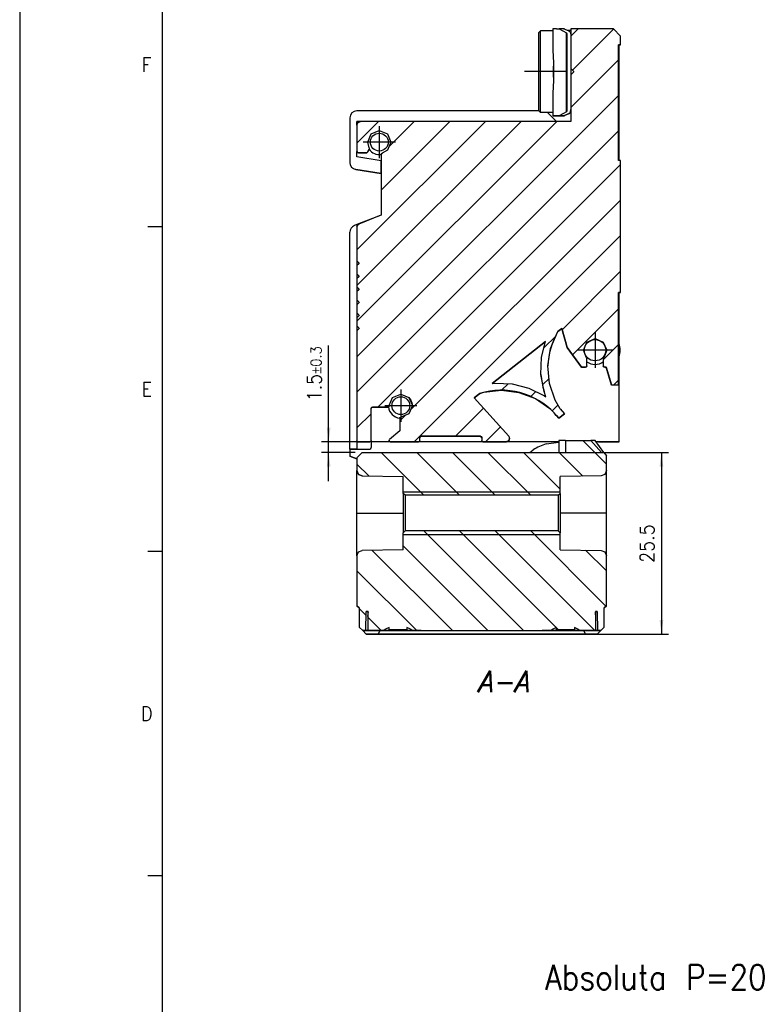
# Model space of a CAD drawing. Header units: millimetres. Extents: x -285 to 1770, y -283 to 203.
# Tile 2 of 30: x -285 to -183, y -93 to 45. Entities that reach past the tile are written whole.
import ezdxf

# ---------------------------------------------------------------- set-up
doc = ezdxf.new("R2010")
doc.units = ezdxf.units.MM
doc.linetypes.add('DOT_CENTER', pattern=[14, 12, -1, 0, -1])
doc.layers.add('1', color=7, linetype='Continuous')
doc.styles.add('CONVERTER_11', font='txt.shx', dxfattribs={"width": 0.9})
doc.styles.add('CONVERTER_14', font='txt.shx', dxfattribs={"width": 0.9, "oblique": 15})
doc.dimstyles.new('ME10_DIM_22', dxfattribs={"dimtxt": 2, "dimasz": 2, "dimexe": 1, "dimexo": 1, "dimgap": 1, "dimtad": 1, "dimdec": 1, "dimdsep": 46, "dimtxsty": 'CONVERTER_11', "dimsah": 1, "dimcen": 0.09, "dimclrd": 2, "dimclre": 2, "dimclrt": 2, "dimadec": 0, "dimazin": 0, "dimtfac": 1, "dimtdec": 4, "dimtix": 1, "dimtmove": 0, "dimatfit": 3, "dimfxl": 1, "dimtolj": 1, "dimtzin": 0, "dimarcsym": 0})
doc.dimstyles.new('ME10_DIM_23', dxfattribs={"dimtxt": 2, "dimasz": 2, "dimexe": 1, "dimexo": 1, "dimgap": 1, "dimtad": 1, "dimdsep": 46, "dimtxsty": 'CONVERTER_11', "dimsah": 1, "dimcen": 0.09, "dimclrd": 2, "dimclre": 2, "dimclrt": 2, "dimadec": 0, "dimazin": 0, "dimtol": 1, "dimtp": 0.3, "dimtm": 0.3, "dimtfac": 0.75, "dimtdec": 1, "dimtix": 1, "dimtmove": 0, "dimatfit": 3, "dimfxl": 1, "dimtolj": 1, "dimtzin": 0, "dimarcsym": 0})
pattern_1 = [(-45, (0, 0), (2.5, 2.5), [])]

# ---------------------------------------------------------------- blocks, each defined once
blk = doc.blocks.new('Marco_a2', base_point=(304.21, -212.02))
at = {"layer": '1', "color": 7, "linetype": 'Continuous'}
blk.add_line((-264.79, 197.98), (-264.79, -212.02), dxfattribs=at)
at = {"layer": '1', "color": 2, "linetype": 'Continuous'}
for p, q in [((-284.79, 79.98), (-284.79, -217.02)), ((-264.79, 15.76), (-266.79, 15.76)), ((-264.79, -29.8), (-266.79, -29.8)), ((-264.79, -75.35), (-266.79, -75.35))]:
    blk.add_line(p, q, dxfattribs=at)
at = {"layer": '1', "color": 2, "char_height": 2, "attachment_point": 4, "line_spacing_factor": 1.20048, "style": 'CONVERTER_11'}
for s, insert in [('F', (-267.69, 38.54)), ('E', (-267.69, -7.02)), ('D', (-267.78, -52.58))]:
    blk.add_mtext(s, dxfattribs=dict(at, insert=insert))
blk = doc.blocks.new('Top', base_point=(304.21, -212.02))
blk.add_blockref('Marco_a2', (304.21, -212.02))
blk = doc.blocks.new('CABEZA__2', base_point=(-237.46, -41.42))
at = {"linetype": 'Continuous'}
h = blk.add_hatch(dxfattribs=at)
h.set_pattern_fill('_USER', color=3, scale=3.535534, angle=-45, pattern_type=0)
h.set_pattern_definition(pattern_1)
h.paths.add_polyline_path([(-230.96, -21.67), (-230.96, -19.27), (-236.72, -19.19), (-237.24, -18.98), (-237.46, -18.44), (-237.46, -16.67), (-236.71, -15.92), (-208.2, -15.92), (-208.2, -14.21), (-204.66, -14.21), (-203.15, -15.92), (-202.8, -15.92), (-202.46, -16.38), (-202.46, -18.44), (-202.68, -18.98), (-203.2, -19.19), (-208.96, -19.27), (-208.96, -21.67), (-209.21, -21.92), (-230.71, -21.92)])
h = blk.add_hatch(dxfattribs=at)
h.set_pattern_fill('_USER', color=3, scale=3.535534, angle=-45, pattern_type=0)
h.set_pattern_definition(pattern_1)
h.paths.add_polyline_path([(-230.96, -27.17), (-230.96, -29.57), (-236.72, -29.65), (-237.24, -29.87), (-237.46, -30.4), (-237.46, -37.42), (-237.16, -37.72), (-237.16, -40.42), (-236.66, -40.92), (-236.23, -40.92), (-236.16, -38.22), (-235.91, -38.22), (-235.91, -40.92), (-233.78, -40.92), (-233.38, -40.68), (-232.96, -40.47), (-232.96, -40.82), (-230.45, -40.82), (-230.45, -40.47), (-230.04, -40.68), (-229.63, -40.92), (-210.28, -40.92), (-209.88, -40.68), (-209.46, -40.47), (-209.46, -40.82), (-206.95, -40.82), (-206.95, -40.47), (-206.54, -40.68), (-206.13, -40.92), (-204.01, -40.92), (-204.01, -38.22), (-203.76, -38.22), (-203.69, -40.92), (-203.26, -40.92), (-202.76, -40.42), (-202.76, -37.72), (-202.46, -37.42), (-202.46, -30.4), (-202.68, -29.87), (-203.2, -29.65), (-208.96, -29.57), (-208.96, -27.17), (-209.21, -26.92), (-230.71, -26.92)])
at = {"color": 7, "linetype": 'Continuous'}
for p, q in [((-209.13, -14.21), (-209.13, -15.92)), ((-208.2, -14.21), (-204.66, -14.21)), ((-208.2, -14.21), (-208.2, -15.92)), ((-204.04, -14.21), (-204.66, -14.21)), ((-204.66, -14.21), (-203.15, -15.92)), ((-202.8, -15.92), (-204.04, -14.21)), ((-236.71, -15.92), (-237.46, -16.67)), ((-236.71, -15.92), (-208.2, -15.92)), ((-203.15, -15.92), (-202.8, -15.92)), ((-202.8, -15.92), (-202.46, -16.38)), ((-202.46, -18.44), (-202.46, -16.38)), ((-237.46, -16.67), (-237.46, -18.44)), ((-237.46, -24.42), (-237.46, -18.44)), ((-237.46, -18.44), (-237.24, -18.98)), ((-237.24, -18.98), (-237.46, -18.44)), ((-237.24, -18.98), (-236.72, -19.19)), ((-236.72, -19.19), (-237.24, -18.98)), ((-236.72, -19.19), (-230.96, -19.27)), ((-236.72, -19.19), (-230.96, -19.27)), ((-230.96, -21.67), (-230.96, -19.27)), ((-203.2, -19.19), (-208.96, -19.27)), ((-203.2, -19.19), (-208.96, -19.27)), ((-208.96, -21.67), (-208.96, -19.27)), ((-202.68, -18.98), (-203.2, -19.19)), ((-202.68, -18.98), (-203.2, -19.19)), ((-202.46, -18.44), (-202.68, -18.98)), ((-202.46, -18.44), (-202.68, -18.98)), ((-202.46, -24.42), (-202.46, -18.44)), ((-230.71, -21.92), (-230.96, -21.67)), ((-230.96, -21.67), (-230.96, -27.17)), ((-230.71, -21.92), (-230.71, -26.92)), ((-209.21, -21.92), (-230.71, -21.92)), ((-209.21, -21.92), (-208.96, -21.67)), ((-209.21, -21.92), (-209.21, -26.92)), ((-208.96, -21.67), (-208.96, -27.17)), ((-237.46, -24.42), (-236.72, -24.42)), ((-237.46, -30.4), (-237.46, -24.42)), ((-236.72, -24.42), (-230.96, -24.42)), ((-203.2, -24.42), (-208.96, -24.42)), ((-202.46, -24.42), (-203.2, -24.42)), ((-202.46, -30.4), (-202.46, -24.42)), ((-230.71, -26.92), (-230.96, -27.17)), ((-230.96, -29.57), (-230.96, -27.17)), ((-209.21, -26.92), (-230.71, -26.92)), ((-209.21, -26.92), (-208.96, -27.17)), ((-208.96, -29.57), (-208.96, -27.17)), ((-237.46, -30.4), (-237.24, -29.87)), ((-237.46, -30.4), (-237.46, -37.42)), ((-237.24, -29.87), (-236.72, -29.65)), ((-230.96, -29.57), (-236.72, -29.65)), ((-208.96, -29.57), (-203.2, -29.65)), ((-203.2, -29.65), (-202.68, -29.87)), ((-202.68, -29.87), (-202.46, -30.4)), ((-202.46, -37.42), (-202.46, -30.4)), ((-237.46, -37.42), (-237.16, -37.72)), ((-237.16, -37.72), (-237.46, -37.42)), ((-237.16, -37.72), (-237.46, -37.42)), ((-237.46, -37.42), (-237.16, -37.72)), ((-237.16, -37.72), (-237.16, -40.42)), ((-236.23, -40.92), (-236.16, -38.22)), ((-236.23, -40.92), (-236.16, -38.22)), ((-236.16, -38.22), (-235.91, -38.22)), ((-235.97, -38.22), (-236.16, -38.22)), ((-236.16, -38.22), (-236.16, -38.22)), ((-235.95, -38.57), (-235.99, -38.92)), ((-235.91, -38.22), (-235.97, -38.22)), ((-235.91, -38.27), (-235.95, -38.57)), ((-235.91, -40.92), (-235.91, -38.22)), ((-204.01, -38.22), (-204.01, -40.92)), ((-203.94, -38.22), (-204.01, -38.22)), ((-204.01, -38.22), (-203.76, -38.22)), ((-203.97, -38.57), (-204.01, -38.27)), ((-203.93, -38.92), (-203.97, -38.57)), ((-203.76, -38.22), (-203.94, -38.22)), ((-203.76, -38.22), (-203.69, -40.92)), ((-203.76, -38.22), (-203.69, -40.92)), ((-203.76, -38.22), (-203.76, -38.22)), ((-202.46, -37.42), (-202.76, -37.72)), ((-202.46, -37.42), (-202.76, -37.72)), ((-202.76, -37.72), (-202.46, -37.42)), ((-202.76, -37.72), (-202.46, -37.42)), ((-202.76, -40.42), (-202.76, -37.72)), ((-235.99, -38.92), (-235.91, -38.92)), ((-235.91, -38.92), (-235.99, -38.92)), ((-204.01, -38.92), (-203.93, -38.92)), ((-237.16, -40.42), (-236.66, -40.92)), ((-237.16, -40.42), (-237.16, -40.42)), ((-236.66, -40.92), (-237.16, -40.42)), ((-236.66, -40.92), (-236.16, -41.42)), ((-236.66, -40.92), (-236.66, -40.92)), ((-234.22, -40.92), (-236.66, -40.92)), ((-236.66, -40.92), (-236.16, -41.42)), ((-236.66, -40.92), (-236.23, -40.92)), ((-236.23, -40.92), (-236.23, -40.92)), ((-236.23, -40.92), (-233.38, -40.92)), ((-236.16, -41.42), (-234.51, -41.42)), ((-203.76, -41.42), (-236.16, -41.42)), ((-235.91, -40.92), (-235.91, -40.92)), ((-235.91, -40.92), (-233.78, -40.92)), ((-234.51, -41.42), (-234.22, -40.92)), ((-233.38, -40.68), (-233.78, -40.92)), ((-232.96, -40.47), (-233.38, -40.68)), ((-232.96, -40.82), (-232.96, -40.47)), ((-230.45, -40.82), (-232.96, -40.82)), ((-231.71, -40.92), (-229.63, -40.92)), ((-230.45, -40.47), (-230.45, -40.82)), ((-230.04, -40.68), (-230.45, -40.47)), ((-229.63, -40.92), (-230.04, -40.68)), ((-229.63, -40.92), (-210.28, -40.92)), ((-209.88, -40.68), (-210.28, -40.92)), ((-209.46, -40.47), (-209.88, -40.68)), ((-209.46, -40.82), (-209.46, -40.47)), ((-206.95, -40.82), (-209.46, -40.82)), ((-208.21, -40.92), (-206.13, -40.92)), ((-206.54, -40.68), (-206.95, -40.47)), ((-206.95, -40.47), (-206.95, -40.82)), ((-206.13, -40.92), (-206.54, -40.68)), ((-206.53, -40.92), (-203.69, -40.92)), ((-206.13, -40.92), (-204.01, -40.92)), ((-205.69, -40.92), (-205.41, -41.42)), ((-203.26, -40.92), (-205.69, -40.92)), ((-205.41, -41.42), (-203.76, -41.42)), ((-204.01, -40.92), (-204.01, -40.92)), ((-203.76, -41.42), (-203.26, -40.92)), ((-203.76, -41.42), (-203.26, -40.92)), ((-203.69, -40.92), (-203.69, -40.92)), ((-203.69, -40.92), (-203.26, -40.92)), ((-202.76, -40.42), (-203.26, -40.92)), ((-203.26, -40.92), (-202.76, -40.42)), ((-203.26, -40.92), (-203.26, -40.92)), ((-202.76, -40.42), (-202.76, -40.42))]:
    blk.add_line(p, q, dxfattribs=at)
for points, knots in [([(-208.2, -14.21), (-208.38, -14.21), (-208.69, -14.21), (-209, -14.21), (-209.13, -14.21)], [0, 0, 0, 0, 0.5416641, 0.9298081, 0.9298081, 0.9298081, 0.9298081]), ([(-235.91, -40.92), (-235.86, -40.92), (-235.76, -40.92), (-235.52, -40.92), (-235.15, -40.92), (-234.63, -40.92), (-234, -40.92), (-233.53, -40.92), (-233.29, -40.92)], [0, 0, 0, 0, 0.133957, 0.319313, 0.708311, 1.23432, 1.879507, 2.622001, 2.622001, 2.622001, 2.622001]), ([(-229.86, -41.42), (-229.89, -41.42), (-230, -41.42), (-230.26, -41.42), (-230.66, -41.42), (-231.19, -41.42), (-231.8, -41.42), (-232.46, -41.42), (-233.11, -41.42), (-233.73, -41.42), (-234.24, -41.42), (-234.68, -41.42), (-234.87, -41.42), (-235.11, -41.42), (-234.87, -41.42), (-234.68, -41.42), (-234.24, -41.42), (-233.73, -41.42), (-233.11, -41.42), (-232.46, -41.42), (-231.8, -41.42), (-231.19, -41.42), (-230.66, -41.42), (-230.26, -41.42), (-230, -41.42), (-229.89, -41.42), (-229.86, -41.42)], [0, 0, 0, 0, 0.088594, 0.348334, 0.761523, 1.3, 1.927071, 2.6, 3.272929, 3.9, 4.438477, 4.851666, 5.111406, 5.2, 5.288594, 5.548334, 5.961523, 6.5, 7.127071, 7.8, 8.472929, 9.1, 9.638477, 10.051666, 10.311407, 10.4, 10.4, 10.4, 10.4]), ([(-234.96, -40.92), (-234.92, -40.92), (-234.78, -40.92), (-234.46, -40.92), (-233.95, -40.92), (-233.3, -40.92), (-232.53, -40.92), (-231.71, -40.92), (-230.89, -40.92), (-230.12, -40.92), (-229.48, -40.92), (-228.93, -40.92), (-228.69, -40.92), (-228.4, -40.92), (-228.69, -40.92), (-228.93, -40.92), (-229.48, -40.92), (-230.12, -40.92), (-230.89, -40.92), (-231.71, -40.92), (-232.53, -40.92), (-233.3, -40.92), (-233.95, -40.92), (-234.46, -40.92), (-234.78, -40.92), (-234.92, -40.92), (-234.96, -40.92)], [0, 0, 0, 0, 0.110742, 0.435417, 0.951904, 1.625, 2.408838, 3.25, 4.091162, 4.875, 5.548096, 6.064583, 6.389258, 6.5, 6.610742, 6.935417, 7.451904, 8.125, 8.908838, 9.75, 10.591162, 11.375, 12.048096, 12.564583, 12.889258, 13, 13, 13, 13]), ([(-234.51, -41.42), (-232.96, -41.42), (-229.79, -41.42), (-224.94, -41.42), (-219.96, -41.42), (-214.97, -41.42), (-210.12, -41.42), (-206.95, -41.42), (-205.41, -41.42)], [0, 0, 0, 0, 4.624775, 9.518238, 14.54789, 19.577542, 24.471006, 29.09578, 29.09578, 29.09578, 29.09578]), ([(-233.78, -40.92), (-233.63, -40.92), (-233.3, -40.92), (-232.8, -40.92), (-232.26, -40.92), (-231.89, -40.92), (-231.71, -40.92)], [0, 0, 0, 0, 0.461686, 0.971482, 1.514173, 2.07356, 2.07356, 2.07356, 2.07356]), ([(-233.29, -40.92), (-231.87, -40.92), (-228.95, -40.92), (-224.51, -40.92), (-219.96, -40.92), (-215.41, -40.92), (-210.96, -40.92), (-208.05, -40.92), (-206.63, -40.92)], [0, 0, 0, 0, 4.261438, 8.739822, 13.327993, 17.916165, 22.394549, 26.655987, 26.655987, 26.655987, 26.655987]), ([(-232.96, -40.82), (-232.76, -40.82), (-232.34, -40.82), (-231.71, -40.82), (-231.07, -40.82), (-230.66, -40.82), (-230.45, -40.82)], [0, 0, 0, 0, 0.610559, 1.25586, 1.901161, 2.51172, 2.51172, 2.51172, 2.51172]), ([(-211.46, -40.92), (-211.42, -40.92), (-211.28, -40.92), (-210.96, -40.92), (-210.45, -40.92), (-209.8, -40.92), (-209.03, -40.92), (-208.21, -40.92), (-207.39, -40.92), (-206.62, -40.92), (-205.98, -40.92), (-205.43, -40.92), (-205.19, -40.92), (-204.9, -40.92), (-205.19, -40.92), (-205.43, -40.92), (-205.98, -40.92), (-206.62, -40.92), (-207.39, -40.92), (-208.21, -40.92), (-209.03, -40.92), (-209.8, -40.92), (-210.45, -40.92), (-210.96, -40.92), (-211.28, -40.92), (-211.42, -40.92), (-211.46, -40.92)], [0, 0, 0, 0, 0.110742, 0.435417, 0.951904, 1.625, 2.408838, 3.25, 4.091162, 4.875, 5.548096, 6.064583, 6.389258, 6.5, 6.610742, 6.935417, 7.451904, 8.125, 8.908838, 9.75, 10.591162, 11.375, 12.048096, 12.564583, 12.889258, 13, 13, 13, 13]), ([(-210.28, -40.92), (-210.13, -40.92), (-209.8, -40.92), (-209.3, -40.92), (-208.76, -40.92), (-208.39, -40.92), (-208.21, -40.92)], [0, 0, 0, 0, 0.461686, 0.971482, 1.514173, 2.07356, 2.07356, 2.07356, 2.07356]), ([(-204.86, -41.42), (-204.89, -41.42), (-205, -41.42), (-205.26, -41.42), (-205.66, -41.42), (-206.19, -41.42), (-206.8, -41.42), (-207.46, -41.42), (-208.11, -41.42), (-208.73, -41.42), (-209.24, -41.42), (-209.68, -41.42), (-209.87, -41.42), (-210.11, -41.42), (-209.87, -41.42), (-209.68, -41.42), (-209.24, -41.42), (-208.73, -41.42), (-208.11, -41.42), (-207.46, -41.42), (-206.8, -41.42), (-206.19, -41.42), (-205.66, -41.42), (-205.26, -41.42), (-205, -41.42), (-204.89, -41.42), (-204.86, -41.42)], [0, 0, 0, 0, 0.088594, 0.348334, 0.761523, 1.3, 1.927071, 2.6, 3.272929, 3.9, 4.438477, 4.851666, 5.111406, 5.2, 5.288594, 5.548334, 5.961523, 6.5, 7.127071, 7.8, 8.472929, 9.1, 9.638477, 10.051666, 10.311407, 10.4, 10.4, 10.4, 10.4]), ([(-209.46, -40.82), (-209.26, -40.82), (-208.84, -40.82), (-208.21, -40.82), (-207.57, -40.82), (-207.16, -40.82), (-206.95, -40.82)], [0, 0, 0, 0, 0.610559, 1.25586, 1.901161, 2.51172, 2.51172, 2.51172, 2.51172]), ([(-206.63, -40.92), (-206.38, -40.92), (-205.92, -40.92), (-205.28, -40.92), (-204.76, -40.92), (-204.4, -40.92), (-204.16, -40.92), (-204.05, -40.92), (-204.01, -40.92)], [0, 0, 0, 0, 0.742494, 1.387681, 1.91369, 2.302688, 2.488044, 2.622001, 2.622001, 2.622001, 2.622001])]:
    blk.add_open_spline(points, degree=3, knots=knots, dxfattribs=at)
at = {"layer": '1', "color": 30, "linetype": 'Continuous'}
for p, q in [((-230.96, -21.42), (-208.96, -21.42)), ((-230.96, -27.42), (-208.96, -27.42))]:
    blk.add_line(p, q, dxfattribs=at)
blk = doc.blocks.new('REGLA__3', base_point=(-238.46, -16.81))
at = {"linetype": 'Continuous'}
h = blk.add_hatch(dxfattribs=at)
h.set_pattern_fill('_USER', color=3, scale=3.535534, angle=45, pattern_type=0)
h.set_pattern_definition([(45, (0, 0), (-2.5, 2.5), [])])
h.paths.add_polyline_path([(-237.31, 30.43), (-237.46, 30.08), (-237.46, 26.38), (-237.4, 26.24), (-237.26, 26.18), (-236.17, 26.18), (-236.03, 26.24), (-236, 26.28), (-235.75, 26.7), (-235.73, 26.8), (-235.75, 26.9), (-235.95, 27.68), (-235.48, 28.83), (-234.33, 29.31), (-233.18, 28.83), (-232.7, 27.68), (-233.18, 26.53), (-233.93, 26.11), (-234.02, 26.06), (-234.06, 26), (-234.06, 17.45), (-237.14, 16.22), (-237.31, 16.11), (-237.46, 15.76), (-237.46, 11.03), (-237.19, 10.75), (-237.16, 10.68), (-237.19, 10.61), (-237.46, 10.34), (-237.46, 9.19), (-237.19, 8.92), (-237.16, 8.85), (-237.19, 8.78), (-237.46, 8.51), (-237.46, 7.36), (-237.19, 7.09), (-237.16, 7.02), (-237.19, 6.95), (-237.46, 6.68), (-237.46, 5.53), (-237.19, 5.26), (-237.16, 5.18), (-237.19, 5.11), (-237.46, 4.84), (-237.46, 3.69), (-237.19, 3.42), (-237.16, 3.35), (-237.19, 3.28), (-237.46, 3.01), (-237.46, 1.86), (-237.19, 1.59), (-237.16, 1.52), (-237.19, 1.45), (-237.46, 1.18), (-237.46, -14.22), (-237.4, -14.36), (-237.26, -14.42), (-235.66, -14.42), (-235.52, -14.36), (-235.46, -14.22), (-235.46, -9.72), (-235.4, -9.58), (-235.26, -9.52), (-233.14, -9.52), (-233, -9.46), (-232.94, -9.32), (-232.46, -8.17), (-231.31, -7.7), (-230.16, -8.17), (-229.69, -9.32), (-230.16, -10.47), (-231.29, -10.95), (-231.43, -11.01), (-231.46, -11.04), (-231.46, -12.87), (-232.89, -14.07), (-232.9, -14.08), (-232.96, -14.22), (-232.9, -14.36), (-232.76, -14.42), (-228.86, -14.42), (-228.72, -14.36), (-228.66, -14.22), (-228.66, -13.82), (-228.6, -13.68), (-228.46, -13.62), (-220.16, -13.62), (-220.02, -13.68), (-219.96, -13.82), (-219.96, -14.22), (-219.9, -14.36), (-219.76, -14.42), (-216.54, -14.42), (-216.18, -14.27), (-216.04, -13.92), (-216.17, -13.59), (-221, -8.21), (-220.24, -7.61), (-219.64, -7.45), (-217.19, -7.16), (-214.74, -7.46), (-212.43, -8.34), (-210.41, -9.75), (-209.74, -10.4), (-209.52, -10.72), (-209.48, -10.69), (-209.14, -11.1), (-208.36, -10.48), (-208.95, -9.78), (-209.66, -8.54), (-210.45, -6.21), (-210.66, -3.75), (-210.28, -1.31), (-209.32, 0.97), (-209.26, 1.07), (-208.73, 1.49), (-207.97, -1.16), (-205.96, -3.92), (-205.39, -3.92), (-205.24, -3.86), (-205.19, -3.72), (-205.19, -2.77), (-205.24, -2.63), (-205.66, -1.54), (-205.18, -0.39), (-204.04, 0.08), (-202.89, -0.39), (-202.41, -1.54), (-202.83, -2.63), (-202.89, -2.77), (-202.89, -3.72), (-202.83, -3.86), (-202.69, -3.92), (-202.47, -3.92), (-201.76, -6.42), (-200.76, -6.42), (-200.76, 6.58), (-200.46, 6.58), (-200.46, 25.08), (-200.76, 25.08), (-200.76, 41.33), (-200.46, 41.33), (-200.46, 42.58), (-201.46, 43.58), (-207.46, 43.58), (-207.46, 38.02), (-207.09, 37.65), (-207.06, 37.58), (-207.09, 37.51), (-207.46, 37.14), (-207.46, 30.58), (-236.96, 30.58)])
h.paths.add_polyline_path([(-218.12, -6.19), (-215.69, -6.26), (-213.33, -6.85), (-211.16, -7.93), (-210.95, -8.07), (-211.2, -7.32), (-211.64, -4.93), (-211.55, -2.5), (-211.01, -0.31), (-218.49, -6.23)], flags=16)
at = {"color": 7, "linetype": 'Continuous'}
for p, q in [((-211.71, 43.33), (-211.96, 43.08)), ((-211.96, 35.79), (-211.96, 43.08)), ((-209.96, 43.33), (-211.71, 43.33)), ((-211.71, 35.71), (-211.71, 43.33)), ((-209.96, 43.58), (-209.96, 40.41)), ((-209.46, 43.58), (-209.96, 43.58)), ((-209.46, 43.58), (-209.08, 43.58)), ((-208.46, 43.58), (-209.08, 43.58)), ((-209.08, 43.58), (-208.06, 43.04)), ((-207.66, 43.27), (-208.46, 43.58)), ((-208.36, 43.58), (-208.46, 43.58)), ((-208.36, 43.54), (-208.36, 43.58)), ((-208.03, 42.99), (-208.06, 43.04)), ((-208.06, 31.92), (-208.06, 43.04)), ((-207.96, 42.87), (-208.03, 42.99)), ((-207.96, 41.58), (-207.96, 42.87)), ((-207.46, 43.37), (-207.93, 43.37)), ((-207.66, 43.27), (-207.56, 43.16)), ((-207.56, 43.16), (-207.5, 43.02)), ((-207.5, 43.02), (-207.49, 42.99)), ((-207.49, 42.99), (-207.46, 42.68)), ((-207.46, 43.58), (-207.46, 38.02)), ((-201.46, 43.58), (-207.46, 43.58)), ((-200.46, 42.58), (-201.46, 43.58)), ((-207.96, 33.38), (-207.96, 41.58)), ((-200.46, 41.33), (-200.46, 42.58)), ((-209.96, 40.41), (-209.96, 40.31)), ((-209.96, 40.31), (-209.95, 39.97)), ((-200.76, 41.33), (-200.46, 41.33)), ((-200.66, 41.32), (-200.76, 41.33)), ((-200.46, 41.33), (-200.76, 41.33)), ((-200.76, 41.33), (-200.46, 41.33)), ((-200.76, 25.08), (-200.76, 41.33)), ((-200.46, 41.33), (-200.66, 41.32)), ((-200.66, 25.08), (-200.66, 41.32)), ((-200.46, 41.33), (-200.46, 41.33)), ((-209.95, 39.97), (-209.87, 38.52)), ((-209.87, 38.52), (-209.86, 38.33)), ((-209.86, 36.82), (-209.86, 38.33)), ((-209.86, 38.33), (-209.86, 36.82)), ((-207.09, 37.65), (-207.46, 38.02)), ((-207.46, 38.02), (-207.46, 38.02)), ((-207.46, 38.02), (-207.09, 37.65)), ((-207.46, 38.02), (-207.46, 37.14)), ((-207.46, 37.14), (-207.09, 37.51)), ((-207.09, 37.65), (-207.06, 37.58)), ((-207.06, 37.58), (-207.09, 37.51)), ((-209.87, 36.63), (-209.95, 35.18)), ((-209.86, 36.82), (-209.87, 36.63)), ((-207.46, 37.14), (-207.46, 30.58)), ((-211.96, 32.08), (-211.96, 35.79)), ((-211.71, 31.83), (-211.71, 35.71)), ((-209.95, 35.18), (-209.96, 34.84)), ((-209.96, 34.84), (-209.96, 34.74)), ((-209.96, 34.74), (-209.96, 31.38)), ((-207.96, 32.08), (-207.96, 33.38)), ((-211.96, 32.07), (-237.46, 32.07)), ((-211.71, 31.83), (-211.96, 32.08)), ((-209.96, 31.83), (-211.71, 31.83)), ((-209.46, 30.58), (-210.71, 31.83)), ((-208.06, 31.92), (-209.08, 31.38)), ((-208.06, 31.92), (-208.03, 31.96)), ((-208.03, 31.96), (-207.96, 32.08)), ((-207.56, 31.8), (-207.5, 31.94)), ((-207.5, 31.94), (-207.56, 31.8)), ((-207.5, 31.94), (-207.49, 31.96)), ((-207.49, 31.96), (-207.5, 31.94)), ((-207.49, 31.96), (-207.46, 32.27)), ((-207.46, 32.27), (-207.49, 31.96)), ((-238.46, 31.07), (-238.46, 24.82)), ((-237.46, 30.58), (-236.97, 30.57)), ((-236.97, 30.57), (-237.46, 30.58)), ((-237.46, 30.08), (-237.46, 30.58)), ((-237.46, 30.08), (-237.31, 30.43)), ((-237.31, 30.43), (-236.96, 30.58)), ((-207.46, 30.58), (-236.96, 30.58)), ((-209.72, 31.38), (-209.96, 31.38)), ((-209.96, 31.38), (-209.46, 31.38)), ((-209.96, 31.38), (-209.72, 31.38)), ((-209.46, 31.38), (-209.96, 31.38)), ((-209.08, 31.38), (-209.46, 31.38)), ((-209.08, 31.38), (-209.46, 31.38)), ((-208.46, 31.38), (-209.08, 31.38)), ((-209.06, 31.38), (-208.46, 31.38)), ((-208.46, 31.38), (-209.06, 31.38)), ((-208.46, 31.38), (-207.66, 31.68)), ((-207.66, 31.68), (-208.36, 31.41)), ((-208.36, 31.38), (-208.36, 31.41)), ((-207.66, 31.68), (-207.56, 31.8)), ((-207.56, 31.8), (-207.66, 31.68)), ((-237.46, 30.08), (-237.46, 26.38)), ((-235.48, 28.83), (-234.33, 29.31)), ((-234.33, 29.31), (-233.18, 28.83)), ((-235.95, 27.68), (-235.48, 28.83)), ((-235.75, 26.9), (-235.95, 27.68)), ((-233.18, 28.83), (-232.7, 27.68)), ((-232.7, 27.68), (-233.18, 26.53)), ((-237.4, 26.24), (-237.46, 26.38)), ((-237.46, 25.59), (-237.46, 26.37)), ((-236, 26.28), (-236.03, 26.24)), ((-236, 26.28), (-235.75, 26.7)), ((-235.77, 26.67), (-236, 26.27)), ((-235.75, 26.7), (-235.77, 26.67)), ((-235.75, 26.9), (-235.73, 26.8)), ((-235.73, 26.8), (-235.75, 26.7)), ((-235.74, 26.74), (-235.75, 26.7)), ((-235.73, 26.79), (-235.74, 26.74)), ((-235.73, 26.8), (-235.73, 26.79)), ((-233.18, 26.53), (-233.93, 26.11)), ((-234.08, 25.03), (-237.46, 25.59)), ((-237.26, 26.18), (-237.4, 26.24)), ((-237.26, 26.18), (-236.17, 26.18)), ((-236.17, 26.17), (-237.26, 26.17)), ((-236.03, 26.24), (-236.17, 26.18)), ((-234.08, 23.26), (-234.08, 25.03)), ((-234.06, 26), (-234.02, 26.06)), ((-234.06, 26), (-234.06, 17.45)), ((-234.02, 26.06), (-233.93, 26.11)), ((-200.46, 25.08), (-200.76, 25.08)), ((-200.46, 6.58), (-200.46, 25.08)), ((-234.08, 23.26), (-237.62, 23.84)), ((-237.62, 23.84), (-234.08, 23.26)), ((-234.08, 23.26), (-234.08, 17.44)), ((-234.08, 17.44), (-237.46, 16.1)), ((-237.14, 16.22), (-234.06, 17.45)), ((-237.46, 16.1), (-237.83, 15.95)), ((-237.46, 15.76), (-237.31, 16.11)), ((-237.46, 16.1), (-237.46, 15.76)), ((-237.46, 15.76), (-237.46, 11.03)), ((-237.31, 16.11), (-237.14, 16.22)), ((-238.46, -15.42), (-238.46, 15.02)), ((-237.46, 11.03), (-237.46, 11.02)), ((-237.46, 11.03), (-237.19, 10.75)), ((-237.46, 11.02), (-237.46, 10.34)), ((-237.19, 10.75), (-237.46, 11.02)), ((-237.19, 10.61), (-237.46, 10.34)), ((-237.46, 10.34), (-237.46, 9.19)), ((-237.19, 10.75), (-237.16, 10.68)), ((-237.19, 10.75), (-237.16, 10.68)), ((-237.16, 10.68), (-237.19, 10.61)), ((-237.19, 8.92), (-237.46, 9.19)), ((-237.46, 9.19), (-237.46, 8.51)), ((-237.46, 9.19), (-237.46, 9.19)), ((-237.46, 9.19), (-237.19, 8.92)), ((-237.19, 8.78), (-237.46, 8.51)), ((-237.46, 8.51), (-237.46, 7.36)), ((-237.19, 8.92), (-237.16, 8.85)), ((-237.19, 8.92), (-237.16, 8.85)), ((-237.16, 8.85), (-237.19, 8.78)), ((-237.46, 7.35), (-237.46, 7.36)), ((-237.46, 7.36), (-237.19, 7.09)), ((-237.46, 7.35), (-237.46, 6.68)), ((-237.19, 7.08), (-237.46, 7.35)), ((-237.19, 6.95), (-237.46, 6.68)), ((-237.19, 7.09), (-237.16, 7.02)), ((-237.19, 7.08), (-237.16, 7.02)), ((-237.16, 7.02), (-237.19, 6.95)), ((-237.46, 6.68), (-237.46, 5.53)), ((-200.76, 6.58), (-200.46, 6.58)), ((-200.76, -6.42), (-200.76, 6.58)), ((-200.66, 6.57), (-200.76, 6.57)), ((-200.46, 6.57), (-200.66, 6.57)), ((-200.66, -14.42), (-200.66, 6.57)), ((-200.46, 6.57), (-200.46, 6.58)), ((-237.46, 5.53), (-237.19, 5.26)), ((-237.46, 5.53), (-237.46, 5.52)), ((-237.46, 5.52), (-237.46, 4.84)), ((-237.19, 5.25), (-237.46, 5.52)), ((-237.19, 5.11), (-237.46, 4.84)), ((-237.46, 4.84), (-237.46, 3.69)), ((-237.19, 5.26), (-237.16, 5.18)), ((-237.19, 5.25), (-237.16, 5.18)), ((-237.16, 5.18), (-237.19, 5.11)), ((-237.46, 3.69), (-237.46, 3.01)), ((-237.46, 3.69), (-237.46, 3.69)), ((-237.19, 3.42), (-237.46, 3.69)), ((-237.46, 3.69), (-237.19, 3.42)), ((-237.19, 3.28), (-237.46, 3.01)), ((-237.46, 3.01), (-237.46, 1.86)), ((-237.19, 3.42), (-237.16, 3.35)), ((-237.19, 3.42), (-237.16, 3.35)), ((-237.16, 3.35), (-237.19, 3.28)), ((-237.19, 1.58), (-237.46, 1.86)), ((-237.46, 1.86), (-237.19, 1.59)), ((-237.46, 1.86), (-237.46, 1.86)), ((-237.46, 1.86), (-237.46, 1.18)), ((-237.19, 1.45), (-237.46, 1.18)), ((-237.19, 1.59), (-237.16, 1.52)), ((-237.19, 1.58), (-237.16, 1.52)), ((-237.16, 1.52), (-237.19, 1.45)), ((-208.73, 1.49), (-209.26, 1.07)), ((-209.26, 1.07), (-208.73, 1.49)), ((-207.97, -1.17), (-208.73, 1.49)), ((-208.73, 1.49), (-207.97, -1.16)), ((-208.73, 1.49), (-208.73, 1.49)), ((-237.46, 1.18), (-237.46, -14.22)), ((-210.28, -1.31), (-209.32, 0.97)), ((-209.32, 0.97), (-209.26, 1.07)), ((-209.26, 1.07), (-209.26, 1.07)), ((-205.18, -0.39), (-204.04, 0.08)), ((-204.04, 0.08), (-202.89, -0.39)), ((-218.49, -6.23), (-211.01, -0.31)), ((-211.01, -0.31), (-218.49, -6.23)), ((-211.55, -2.5), (-211.01, -0.31)), ((-210.66, -3.75), (-210.28, -1.31)), ((-207.97, -1.16), (-205.96, -3.92)), ((-207.97, -1.16), (-207.97, -1.17)), ((-205.96, -3.93), (-207.97, -1.17)), ((-205.66, -1.54), (-205.18, -0.39)), ((-202.89, -0.39), (-202.41, -1.54)), ((-211.64, -4.93), (-211.55, -2.5)), ((-205.24, -2.63), (-205.66, -1.54)), ((-205.24, -2.63), (-205.19, -2.77)), ((-202.89, -2.77), (-202.83, -2.63)), ((-202.41, -1.54), (-202.83, -2.63)), ((-210.45, -6.21), (-210.66, -3.75)), ((-205.96, -3.92), (-205.39, -3.92)), ((-205.96, -3.92), (-205.96, -3.93)), ((-205.39, -3.93), (-205.96, -3.93)), ((-205.24, -3.86), (-205.39, -3.92)), ((-205.19, -3.72), (-205.24, -3.86)), ((-205.19, -3.72), (-205.19, -2.77)), ((-205.19, -3.73), (-205.19, -3.72)), ((-202.89, -2.77), (-202.89, -3.72)), ((-202.89, -3.73), (-202.89, -3.72)), ((-202.83, -3.86), (-202.89, -3.72)), ((-202.69, -3.92), (-202.83, -3.86)), ((-202.69, -3.92), (-202.47, -3.92)), ((-202.47, -3.93), (-202.69, -3.93)), ((-202.47, -3.92), (-201.76, -6.42)), ((-202.47, -3.92), (-202.47, -3.93)), ((-201.76, -6.43), (-202.47, -3.93)), ((-211.2, -7.32), (-211.64, -4.93)), ((-218.49, -6.23), (-218.12, -6.19)), ((-218.12, -6.19), (-215.69, -6.26)), ((-215.69, -6.26), (-213.33, -6.85)), ((-213.33, -6.85), (-211.16, -7.93)), ((-209.66, -8.54), (-210.45, -6.21)), ((-201.76, -6.42), (-201.76, -6.43)), ((-201.76, -6.42), (-200.76, -6.42)), ((-200.76, -6.43), (-201.76, -6.43)), ((-200.76, -6.43), (-200.76, -6.42)), ((-232.94, -9.32), (-232.46, -8.17)), ((-232.46, -8.17), (-231.31, -7.7)), ((-231.31, -7.7), (-230.16, -8.17)), ((-230.17, -8.17), (-229.89, -8.55)), ((-230.16, -8.17), (-229.69, -9.32)), ((-220.24, -7.61), (-221, -8.21)), ((-221, -8.22), (-220.24, -7.62)), ((-216.17, -13.59), (-221, -8.21)), ((-220.24, -7.61), (-219.64, -7.45)), ((-220.24, -7.62), (-220.24, -7.61)), ((-219.64, -7.45), (-217.19, -7.16)), ((-217.19, -7.16), (-214.74, -7.46)), ((-214.74, -7.46), (-212.43, -8.34)), ((-210.95, -8.07), (-211.2, -7.32)), ((-210.95, -8.07), (-211.2, -7.32)), ((-211.16, -7.93), (-210.95, -8.07)), ((-235.46, -9.72), (-235.4, -9.58)), ((-235.4, -9.58), (-235.26, -9.52)), ((-235.26, -9.52), (-233.14, -9.52)), ((-233.14, -9.53), (-235.26, -9.53)), ((-233, -9.46), (-233.14, -9.52)), ((-233.14, -9.53), (-233.06, -9.51)), ((-233.01, -9.49), (-233.06, -9.51)), ((-233, -9.47), (-233.01, -9.49)), ((-232.94, -9.32), (-233, -9.46)), ((-232.98, -9.45), (-233, -9.47)), ((-232.96, -9.42), (-232.98, -9.45)), ((-232.94, -9.38), (-232.96, -9.42)), ((-232.94, -9.33), (-232.94, -9.35)), ((-232.94, -9.35), (-232.94, -9.38)), ((-229.69, -9.32), (-230.16, -10.47)), ((-229.89, -8.55), (-229.74, -8.94)), ((-229.74, -8.94), (-229.69, -9.3)), ((-212.43, -8.34), (-210.41, -9.75)), ((-208.95, -9.78), (-209.66, -8.54)), ((-235.46, -14.22), (-235.46, -9.72)), ((-231.46, -11.04), (-231.43, -11.01)), ((-231.46, -11.04), (-231.46, -12.87)), ((-231.43, -11.01), (-231.29, -10.95)), ((-230.16, -10.47), (-231.29, -10.95)), ((-210.41, -9.75), (-209.74, -10.4)), ((-209.74, -10.4), (-209.74, -10.41)), ((-209.52, -10.72), (-209.74, -10.4)), ((-209.52, -10.72), (-209.74, -10.41)), ((-209.48, -10.69), (-209.52, -10.72)), ((-209.52, -10.72), (-209.48, -10.69)), ((-209.52, -10.72), (-209.52, -10.72)), ((-209.48, -10.69), (-209.14, -11.1)), ((-209.14, -11.1), (-209.48, -10.69)), ((-209.48, -10.69), (-209.48, -10.69)), ((-208.36, -10.48), (-209.14, -11.1)), ((-209.14, -11.1), (-208.36, -10.49)), ((-208.95, -9.78), (-208.36, -10.48)), ((-208.36, -10.48), (-208.36, -10.49)), ((-209.14, -11.1), (-209.14, -11.1)), ((-231.46, -12.87), (-232.89, -14.07)), ((-228.66, -13.82), (-228.6, -13.68)), ((-228.66, -14.22), (-228.66, -13.82)), ((-228.6, -13.68), (-228.46, -13.62)), ((-228.46, -13.62), (-220.16, -13.62)), ((-220.16, -13.63), (-228.46, -13.63)), ((-220.16, -13.62), (-220.02, -13.68)), ((-220.02, -13.68), (-219.96, -13.82)), ((-219.96, -13.82), (-219.96, -14.22)), ((-216.17, -13.59), (-216.04, -13.92)), ((-237.4, -14.36), (-237.46, -14.22)), ((-237.46, -14.22), (-237.46, -15.42)), ((-237.26, -14.42), (-237.4, -14.36)), ((-235.66, -14.42), (-237.26, -14.42)), ((-237.26, -14.43), (-235.66, -14.43)), ((-235.52, -14.36), (-235.66, -14.42)), ((-235.46, -14.22), (-235.52, -14.36)), ((-235.46, -14.23), (-235.46, -14.22)), ((-235.46, -14.42), (-235.46, -15.22)), ((-232.8, -14.42), (-235.46, -14.42)), ((-232.79, -14.42), (-235.46, -14.42)), ((-232.96, -14.22), (-232.9, -14.08)), ((-232.9, -14.36), (-232.96, -14.22)), ((-232.9, -14.08), (-232.89, -14.07)), ((-232.76, -14.42), (-232.9, -14.36)), ((-232.8, -14.42), (-232.76, -14.43)), ((-232.76, -14.42), (-228.86, -14.42)), ((-228.86, -14.43), (-232.76, -14.43)), ((-228.72, -14.36), (-228.86, -14.42)), ((-228.86, -14.43), (-228.82, -14.42)), ((-219.79, -14.42), (-228.83, -14.42)), ((-219.8, -14.42), (-228.82, -14.42)), ((-228.66, -14.22), (-228.72, -14.36)), ((-228.66, -14.23), (-228.66, -14.22)), ((-219.9, -14.36), (-219.96, -14.22)), ((-219.96, -14.23), (-219.96, -14.22)), ((-219.76, -14.42), (-219.9, -14.36)), ((-219.8, -14.42), (-219.76, -14.43)), ((-219.76, -14.42), (-216.54, -14.42)), ((-216.54, -14.43), (-219.76, -14.43)), ((-216.18, -14.27), (-216.54, -14.42)), ((-216.48, -14.42), (-216.54, -14.43)), ((-209.13, -14.42), (-216.49, -14.42)), ((-209.13, -14.42), (-216.48, -14.42)), ((-216.04, -13.92), (-216.18, -14.27)), ((-210.92, -14.71), (-209.13, -14.45)), ((-203.58, -14.42), (-203.88, -14.42)), ((-200.66, -14.42), (-203.88, -14.42)), ((-237.46, -15.42), (-238.46, -15.42)), ((-238.46, -15.42), (-235.66, -15.42)), ((-238.46, -15.42), (-238.46, -16.44)), ((-238.46, -16.44), (-238.24, -16.53)), ((-237.46, -16.79), (-238.46, -16.44)), ((-238.24, -16.53), (-237.46, -16.81)), ((-237.46, -15.42), (-235.66, -15.42)), ((-213.18, -15.92), (-212.73, -15.53))]:
    blk.add_line(p, q, dxfattribs=at)
for centre, radius in [((-234.33, 27.68), 1.25), ((-204.04, -1.54), 1.5), ((-231.31, -9.33), 1.25)]:
    blk.add_circle(centre, radius, dxfattribs=at)
for centre, radius, start, end in [((-237.46, 31.07), 1, 90, 180), ((-237.26, 26.37), 0.2, 180, 270), ((-236.17, 26.37), 0.2, 270, 330), ((-234.33, 27.68), 1.75, 214.8957, 278.7203), ((-237.46, 24.82), 1, 180, 260.7203), ((-237.46, 24.82), 1, 180, 260.7203), ((-237.46, 15.02), 1, 111.6875, 180), ((-200.43, -4.11), 10.24, 149.6434, 178), ((-204.04, -1.54), 3.5, 344.7768, 15.2232), ((-205.39, -3.73), 0.2, 270, 360), ((-204.04, -1.54), 2, 234.9004, 305.0996), ((-202.69, -3.73), 0.2, 180, 270), ((-200.43, -4.11), 11.24, 184.2067, 196.6205), ((-217.22, -17.4), 10.24, 43.0825, 107.1912), ((-235.26, -9.73), 0.2, 90, 180), ((-231.31, -9.33), 1.75, 185.9767, 265.2529), ((-228.46, -13.83), 0.2, 90, 180), ((-220.16, -13.83), 0.2, 0, 90), ((-237.26, -14.23), 0.2, 179.9651, 270), ((-235.66, -14.23), 0.2, 270, 360), ((-232.76, -14.23), 0.2, 180.0005, 259.5152), ((-228.86, -14.23), 0.2, 280.4843, 360), ((-219.76, -14.23), 0.2, 180, 259.5157), ((-216.54, -13.93), 0.5, 276.6258, 0.0005), ((-208.94, -21.42), 7, 106.3636, 122.7272), ((-235.66, -15.22), 0.2, 270, 360), ((-235.66, -15.22), 0.2, 270, 360)]:
    blk.add_arc(centre, radius, start, end, dxfattribs=at)
for points, knots in [([(-209.06, 31.38), (-209.12, 31.38), (-209.21, 31.38), (-209.49, 31.38), (-209.38, 31.38), (-209.32, 31.38), (-209.27, 31.38)], [0, 0, 0, 0, 0.2624533, 0.3894908, 0.4071072, 0.5680942, 0.5680942, 0.5680942, 0.5680942]), ([(-209.27, 31.38), (-209.32, 31.38), (-209.38, 31.38), (-209.49, 31.38), (-209.21, 31.38), (-209.12, 31.38), (-209.06, 31.38)], [0, 0, 0, 0, 0.1609869, 0.1786033, 0.3056409, 0.5680942, 0.5680942, 0.5680942, 0.5680942]), ([(-208.36, 31.38), (-208.36, 31.38), (-208.37, 31.38), (-208.39, 31.38), (-208.43, 31.38), (-208.49, 31.38), (-208.55, 31.38), (-208.64, 31.38), (-208.74, 31.38), (-208.85, 31.38), (-208.98, 31.38), (-209.12, 31.38), (-209.22, 31.38), (-209.27, 31.38)], [0, 0, 0, 0, 0.0086573, 0.0324415, 0.0712655, 0.1250422, 0.1936845, 0.2771052, 0.3752172, 0.4879334, 0.6151666, 0.7568298, 0.9128356, 0.9128356, 0.9128356, 0.9128356]), ([(-209.27, 31.38), (-209.09, 31.38), (-208.79, 31.38), (-208.48, 31.38), (-208.36, 31.38)], [0, 0, 0, 0, 0.5292202, 0.9128354, 0.9128354, 0.9128354, 0.9128354]), ([(-203.58, -14.42), (-203.09, -14.42), (-202.12, -14.42), (-201.14, -14.42), (-200.66, -14.42)], [0, 0, 0, 0, 1.461494, 2.921792, 2.921792, 2.921792, 2.921792])]:
    blk.add_open_spline(points, degree=3, knots=knots, dxfattribs=at)
at = {"layer": '1', "color": 2, "linetype": 'DOT_CENTER'}
for p, q in [((-207.96, 37.58), (-213.96, 37.58)), ((-234.33, 29.93), (-234.33, 25.42)), ((-232.07, 27.68), (-236.58, 27.68)), ((-204.04, 0.96), (-204.04, -4.04)), ((-201.54, -1.54), (-206.54, -1.54)), ((-231.31, -7.07), (-231.31, -11.58)), ((-229.06, -9.33), (-233.57, -9.33))]:
    blk.add_line(p, q, dxfattribs=at)
blk = doc.blocks.new('Regla_G2_cm1140-T__4', base_point=(-238.46, -41.42))
for name, p in [('REGLA__3', (-238.46, -16.81)), ('CABEZA__2', (-237.46, -41.42))]:
    blk.add_blockref(name, p)
blk = doc.blocks.new('*D66')
at = {"layer": '1', "color": 2, "linetype": 'Continuous'}
for p, q in [((-235.71, -15.92), (-193.73, -15.92)), ((-194.73, -15.92), (-194.73, -41.42)), ((-233.51, -41.42), (-193.73, -41.42))]:
    blk.add_line(p, q, dxfattribs=at)
at = {"layer": '1', "color": 2}
for points in [[(-194.47, -17.92), (-195, -17.92), (-194.73, -15.92)], [(-195, -39.42), (-194.47, -39.42), (-194.73, -41.42)]]:
    blk.add_solid(points, dxfattribs=at)
at = {"layer": '1', "color": 2, "insert": (-195.73, -31.4), "char_height": 2, "attachment_point": 7, "rotation": 90, "line_spacing_factor": 0.60024, "style": 'CONVERTER_11'}
blk.add_mtext('\\C2;\\C2;25.5\\C2;', dxfattribs=at)
blk = doc.blocks.new('*D67')
at = {"layer": '1', "color": 2, "linetype": 'Continuous'}
for p, q in [((-241.44, -14.42), (-241.44, -0.88)), ((-236.66, -14.42), (-242.44, -14.42)), ((-241.44, -15.92), (-241.44, -14.42)), ((-237.71, -15.92), (-242.44, -15.92)), ((-241.44, -19.92), (-241.44, -15.92))]:
    blk.add_line(p, q, dxfattribs=at)
at = {"layer": '1', "color": 2}
for points in [[(-241.7, -12.42), (-241.17, -12.42), (-241.44, -14.42)], [(-241.17, -17.92), (-241.7, -17.92), (-241.44, -15.92)]]:
    blk.add_solid(points, dxfattribs=at)
at = {"layer": '1', "color": 2, "insert": (-242.44, -8.72), "char_height": 2, "attachment_point": 7, "rotation": 90, "line_spacing_factor": 0.60024, "style": 'CONVERTER_11'}
blk.add_mtext('\\C2;1.5\\C2;\\H1.5;{\\Fgdt;`}0.3', dxfattribs=at)
blk = doc.blocks.new('A__12', base_point=(17, 1))
at = {"layer": '1', "color": 2, "style": 'CONVERTER_11', "width": 0.9}
blk.add_text('Absoluta P=20', height=3.5, dxfattribs=at).set_placement((-211.063, -91.343))
blk = doc.blocks.new('A-A__5', base_point=(-218, 1))
blk.add_blockref('Regla_G2_cm1140-T__4', (-238.458, -41.424))
at = {"layer": '1', "color": 7, "insert": (-217.01, -46.569), "char_height": 3, "attachment_point": 2, "line_spacing_factor": 1.20048, "style": 'CONVERTER_14'}
blk.add_mtext('A-A', dxfattribs=at)
at = {"layer": '1'}
dim = blk.add_linear_dim(base=(-241.435, -15.92), p1=(-235.658, -14.42), p2=(-236.708, -15.92), angle=90, dimstyle='ME10_DIM_23', dxfattribs=at)
dim.commit()
dim.dimension.update_dxf_attribs({"geometry": '*D67', "text_midpoint": (-243.435, -4.802), "text_rotation": 90})
dim = blk.add_linear_dim(base=(-194.735, -15.92), p1=(-234.506, -41.423), p2=(-236.708, -15.92), angle=90, dimstyle='ME10_DIM_22', override={"dimpost": '<>'}, dxfattribs=at)
dim.commit()
dim.dimension.update_dxf_attribs({"geometry": '*D66', "text_midpoint": (-196.735, -28.672), "text_rotation": 90})

msp = doc.modelspace()

# ---------------------------------------------------------------- block references
for name, p in [('Top', (304.21, -212.02)), ('A__12', (17, 1)), ('A-A__5', (-218, 1))]:
    msp.add_blockref(name, p)

doc.saveas('drawing.dxf')
